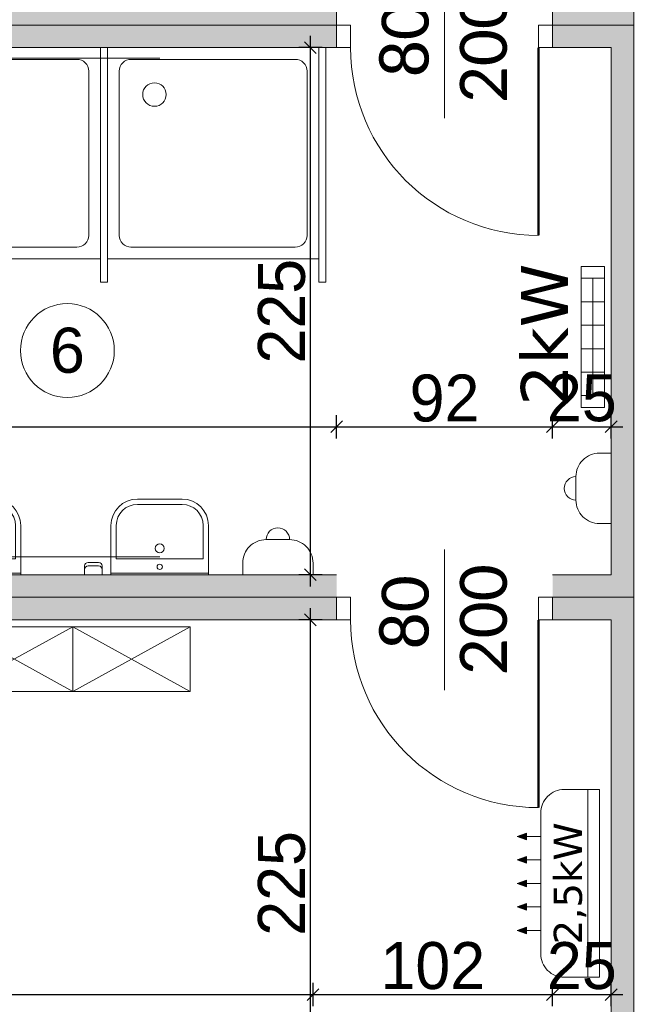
# Model space of a CAD drawing. Header units: millimetres. Extents: x 1962 to 3194, y -795 to -219.
# Tile 150 of 256: x 2519.03 to 2521.63, y -536.13 to -531.94. Entities that reach past the tile are written whole.
import ezdxf

# ---------------------------------------------------------------- set-up
doc = ezdxf.new("R2010")
doc.units = ezdxf.units.MM
doc.layers.get('0').update_dxf_attribs({"lineweight": 5})
doc.layers.get('Defpoints').update_dxf_attribs({"lineweight": 9})
for name, color, linetype, lineweight in [('A_hatch nawierzchnia', 253, 'Continuous', 9), ('A_obiekty kontenery', 152, 'Continuous', 9), ('A_wymiary detale', 82, 'Continuous', 9), ('A_wyposażenie armatura sanitarna', 132, 'Continuous', 9), ('A_wyposażenie grzejniki elektr.', 22, 'Continuous', 9), ('A_wyposażenie kanalizacja', 32, 'Continuous', 9), ('A_wyposażenie meble', 123, 'Continuous', 9), ('A_wyposażenie przegrody wew.', 143, 'Continuous', 9), ('A_wyposażenie stolarka', 16, 'Continuous', 9), ('A_wyposażenie wentylacja i klimatyzacja', 95, 'Continuous', 9)]:
    doc.layers.add(name, color=color, linetype=linetype, lineweight=lineweight)
doc.styles.get("Standard").update_dxf_attribs({"font": 'arial.ttf'})
doc.styles.add('wymiary pzt', font='txt')
doc.dimstyles.new('wymiary detale', dxfattribs={"dimtxt": 0.2, "dimasz": 0.05, "dimexe": 0.05, "dimexo": 0, "dimgap": 0.02, "dimtad": 1, "dimdec": 0, "dimlfac": 100, "dimzin": 0, "dimtxsty": 'wymiary pzt', "dimblk": 'OBLIQUE', "dimcen": 0.1, "dimdle": 0.05, "dimadec": 1, "dimazin": 0, "dimtfac": 1, "dimtmove": 0, "dimatfit": 3, "dimfxl": 0, "dimarcsym": 0})

# ---------------------------------------------------------------- blocks, each defined once
blk = doc.blocks.new('zw$9861')
at = {"layer": 'A_wyposażenie grzejniki elektr.'}
for p, q in [((-0.1, 0.25), (0, 0.25)), ((-0.05, 0.25), (-0.05, -0.25)), ((-0.1, 0.15), (0, 0.15)), ((-0.1, 0.05), (0, 0.05)), ((-0.1, -0.05), (0, -0.05)), ((-0.1, -0.15), (0, -0.15)), ((-0.1, -0.25), (0, -0.25))]:
    blk.add_line(p, q, dxfattribs=at)
blk.add_lwpolyline([(-0.1, -0.3), (0, -0.3), (0, 0.3), (-0.1, 0.3)], close=True, dxfattribs=at)
at = {"layer": 'A_wyposażenie grzejniki elektr.', "insert": (-0.2565, 0.01), "char_height": 0.2, "width": 0.872235, "attachment_point": 5, "rotation": 90, "style": 'wymiary pzt'}
blk.add_mtext('{\\fVerdana|b0|i0|c238|p34;2kW}', dxfattribs=at)
blk = doc.blocks.new('zw$9A54')
at = {"layer": 'A_wyposażenie stolarka'}
blk.add_line((-0.46, -0.3), (-0.46, 0.3), dxfattribs=at)
for points in [[(-0.92, 0), (-0.86, 0), (-0.86, 0.096), (-0.92, 0.096)], [(-0.06, 0), (0, 0), (0, 0.096), (-0.06, 0.096)]]:
    blk.add_lwpolyline(points, close=True, dxfattribs=at)
at = {"layer": 'A_wyposażenie stolarka', "const_width": 0.01}
blk.add_lwpolyline([(-0.06, 0), (-0.06, -0.8)], dxfattribs=at)
at = {"layer": 'A_wyposażenie stolarka'}
blk.add_arc((-0.06, 0), 0.8, 180, 270, dxfattribs=at)
at = {"layer": 'A_wyposażenie stolarka', "insert": (-0.46, 0), "char_height": 0.2, "width": 0.488349, "attachment_point": 5, "rotation": 90, "style": 'wymiary pzt'}
blk.add_mtext('{\\fCalibri|b0|i0|c238|p34;\\W0.90929; }{\\fCalibri|b0|i0|c238|p34;80}\\P{\\fCalibri|b0|i0|c238|p34;200}', dxfattribs=at)
blk = doc.blocks.new('zw$281D')
at = {"layer": 'A_wyposażenie armatura sanitarna'}
for p, q in [((-0.3203, -0.0375), (-0.3203, 0)), ((-0.3203, 0), (-0.2453, 0)), ((-0.2453, -0.0375), (-0.2453, 0)), ((0.2078, 0), (-0.2078, 0)), ((-0.2078, -0.21), (-0.2078, 0)), ((0.2078, -0.21), (0.2078, 0)), ((-0.3053, -0.0375), (-0.2603, -0.0375)), ((0.2078, -0.0075), (-0.2078, -0.0075)), ((-0.3053, -0.0525), (-0.2603, -0.0525)), ((0.1853, -0.0675), (-0.1853, -0.0675)), ((-0.1853, -0.21), (-0.1853, -0.0675)), ((0.1853, -0.21), (0.1853, -0.0675)), ((0.0953, -0.3), (-0.0953, -0.3)), ((0.0953, -0.3225), (-0.0953, -0.3225))]:
    blk.add_line(p, q, dxfattribs=at)
for centre, radius in [((0, -0.0338), 0.0112), ((0, -0.1125), 0.0188)]:
    blk.add_circle(centre, radius, dxfattribs=at)
for centre, radius, start, end in [((-0.3053, -0.0225), 0.015, 180, 270), ((-0.3053, -0.0375), 0.015, 180, 270), ((-0.2603, -0.0225), 0.015, 270, 0), ((-0.2603, -0.0375), 0.015, 270, 0), ((-0.0953, -0.21), 0.1125, 180, 270), ((-0.0953, -0.21), 0.09, 180, 270), ((0.0953, -0.21), 0.1125, 270, 0), ((0.0953, -0.21), 0.09, 270, 0)]:
    blk.add_arc(centre, radius, start, end, dxfattribs=at)
blk = doc.blocks.new('zw$496D')
at = {"layer": 'A_wyposażenie armatura sanitarna'}
blk.add_lwpolyline([(0, -0.9), (0.9, -0.9), (0.9, 0), (0, 0)], close=True, dxfattribs=at)
blk.add_lwpolyline([(0.1, -0.85), (0.8, -0.85, 0.414214), (0.85, -0.8), (0.85, -0.1, 0.414214), (0.8, -0.05), (0.1, -0.05, 0.414214), (0.05, -0.1), (0.05, -0.8, 0.414214)], format="xyb", close=True, dxfattribs=at)
blk.add_circle((0.2, -0.2), 0.05, dxfattribs=at)
blk = doc.blocks.new('zw$184B')
at = {"layer": 'A_wyposażenie armatura sanitarna'}
blk.add_lwpolyline([(-0.05, -0.15), (0.05, -0.15, 0.414214), (0.15, -0.05), (0.15, 0), (-0.15, 0), (-0.15, -0.05, 0.414214)], format="xyb", close=True, dxfattribs=at)
blk.add_arc((0, -0.15), 0.05, 180, 0, dxfattribs=at)
blk = doc.blocks.new('zw$3A12')
at = {"layer": 'A_wyposażenie wentylacja i klimatyzacja'}
h = blk.add_hatch(color=256, dxfattribs=at)
h.dxf.hatch_style = 1
h.paths.add_polyline_path([(-0.2142, 0.3114), (-0.2, 0.3114), (-0.1858, 0.3114), (-0.2, 0.35)])
h = blk.add_hatch(color=256, dxfattribs=at)
h.dxf.hatch_style = 1
h.paths.add_polyline_path([(-0.1142, 0.3114), (-0.1, 0.3114), (-0.0858, 0.3114), (-0.1, 0.35)])
h = blk.add_hatch(color=256, dxfattribs=at)
h.dxf.hatch_style = 1
h.paths.add_polyline_path([(-0.0142, 0.3114), (0, 0.3114), (0.0142, 0.3114), (0, 0.35)])
h = blk.add_hatch(color=256, dxfattribs=at)
h.dxf.hatch_style = 1
h.paths.add_polyline_path([(0.0858, 0.3114), (0.1, 0.3114), (0.1142, 0.3114), (0.1, 0.35)])
h = blk.add_hatch(color=256, dxfattribs=at)
h.dxf.hatch_style = 1
h.paths.add_polyline_path([(0.1858, 0.3114), (0.2, 0.3114), (0.2142, 0.3114), (0.2, 0.35)])
for p, q in [((-0.2, 0.25), (-0.2, 0.3114)), ((-0.1, 0.25), (-0.1, 0.3114)), ((0, 0.25), (0, 0.3114)), ((0.1, 0.25), (0.1, 0.3114)), ((0.2, 0.25), (0.2, 0.3114)), ((-0.4, 0.05), (0.4, 0.05))]:
    blk.add_line(p, q, dxfattribs=at)
for points in [[(-0.2, 0.35), (-0.2142, 0.3114), (-0.2, 0.3114)], [(-0.2, 0.35), (-0.1858, 0.3114), (-0.2, 0.3114)], [(-0.1, 0.35), (-0.1142, 0.3114), (-0.1, 0.3114)], [(-0.1, 0.35), (-0.0858, 0.3114), (-0.1, 0.3114)], [(0, 0.35), (-0.0142, 0.3114), (0, 0.3114)], [(0, 0.35), (0.0142, 0.3114), (0, 0.3114)], [(0.1, 0.35), (0.0858, 0.3114), (0.1, 0.3114)], [(0.1, 0.35), (0.1142, 0.3114), (0.1, 0.3114)], [(0.2, 0.35), (0.1858, 0.3114), (0.2, 0.3114)], [(0.2, 0.35), (0.2142, 0.3114), (0.2, 0.3114)]]:
    blk.add_lwpolyline(points, dxfattribs=at)
blk.add_lwpolyline([(-0.4, 0), (0.4, 0), (0.4, 0.15, 0.414214), (0.3, 0.25), (-0.3, 0.25, 0.414214), (-0.4, 0.15)], format="xyb", close=True, dxfattribs=at)
at = {"layer": 'A_wyposażenie wentylacja i klimatyzacja', "insert": (0, 0.125), "char_height": 0.12, "width": 0.8, "attachment_point": 5, "style": 'wymiary pzt'}
blk.add_mtext('{\\fVerdana|b0|i0|c238|p34;2,5kW}', dxfattribs=at)
blk = doc.blocks.new('zw$D077')
at = {"layer": 'A_hatch nawierzchnia'}
blk.add_line((0, 0.275), (-0.5, 0.275), dxfattribs=at)
at = {"layer": 'A_wyposażenie meble'}
for p, q in [((-0.5, 0.275), (0, 0)), ((0, 0.275), (-0.5, 0))]:
    blk.add_line(p, q, dxfattribs=at)
blk.add_lwpolyline([(-0.5, 0), (0, 0), (0, 0.275), (-0.5, 0.275)], close=True, dxfattribs=at)
blk = doc.blocks.new('zw$EC30')
at = {"layer": 'A_hatch nawierzchnia'}
h = blk.add_hatch(color=256, dxfattribs=at)
h.dxf.hatch_style = 1
h.paths.add_polyline_path([(-12.256, -2.578), (-12.256, -5.016), (-7.464, -5.016), (-7.464, -4.92), (-12.16, -4.92), (-12.16, -2.674), (-6.294, -2.674), (-6.294, -4.92), (-6.544, -4.92), (-6.544, -5.016), (-6.198, -5.016), (-6.198, -2.578)])
h = blk.add_hatch(color=256, dxfattribs=at)
h.dxf.hatch_style = 1
h.paths.add_polyline_path([(-12.256, -5.016), (-12.256, -6.57), (-12.16, -6.57), (-12.16, -5.112), (-7.464, -5.112), (-7.464, -5.016)])
h = blk.add_hatch(color=256, dxfattribs=at)
h.dxf.hatch_style = 1
h.paths.add_polyline_path([(-6.544, -5.112), (-6.294, -5.112), (-6.294, -7.358), (-6.544, -7.358), (-6.544, -7.454), (-6.198, -7.454), (-6.198, -5.016), (-6.544, -5.016)])
h = blk.add_hatch(color=256, dxfattribs=at)
h.dxf.hatch_style = 1
h.paths.add_polyline_path([(-12.256, -7.454), (-7.464, -7.454), (-7.464, -7.358), (-12.16, -7.358), (-12.16, -7.15), (-12.256, -7.15)])
h = blk.add_hatch(color=256, dxfattribs=at)
h.dxf.hatch_style = 1
h.paths.add_polyline_path([(-12.256, -7.454), (-12.256, -7.758), (-12.16, -7.758), (-12.16, -7.55), (-7.464, -7.55), (-7.464, -7.454)])
h = blk.add_hatch(color=256, dxfattribs=at)
h.dxf.hatch_style = 1
h.paths.add_polyline_path([(-6.544, -7.55), (-6.294, -7.55), (-6.294, -9.796), (-6.544, -9.796), (-6.544, -9.892), (-6.198, -9.892), (-6.198, -7.454), (-6.544, -7.454)])
at = {"layer": 'A_obiekty kontenery'}
for p, q in [((-7.464, -4.92), (-7.464, -5.112)), ((-6.544, -4.92), (-6.544, -5.112)), ((-7.464, -7.454), (-7.464, -7.55)), ((-6.544, -7.454), (-6.544, -7.55))]:
    blk.add_line(p, q, dxfattribs=at)
for points in [[(-6.198, -2.578), (-12.256, -2.578), (-12.256, -5.016), (-7.464, -5.016)], [(-6.544, -5.016), (-6.198, -5.016), (-6.198, -2.578)], [(-7.464, -5.016), (-12.256, -5.016), (-12.256, -7.454), (-7.464, -7.454)], [(-6.544, -7.454), (-6.198, -7.454), (-6.198, -5.016), (-6.544, -5.016)], [(-7.464, -5.112), (-12.16, -5.112), (-12.16, -7.358), (-7.464, -7.358)], [(-6.544, -7.358), (-6.294, -7.358), (-6.294, -5.112), (-6.544, -5.112)], [(-7.464, -7.454), (-12.256, -7.454), (-12.256, -9.892), (-7.564, -9.892)], [(-6.544, -9.892), (-6.198, -9.892), (-6.198, -7.454), (-6.544, -7.454)], [(-7.464, -7.55), (-12.16, -7.55), (-12.16, -9.796), (-7.564, -9.796)], [(-6.544, -9.796), (-6.294, -9.796), (-6.294, -7.55), (-6.544, -7.55)]]:
    blk.add_lwpolyline(points, dxfattribs=at)
at = {"layer": 'A_wyposażenie kanalizacja'}
for p, q in [((-8.2175, -5.157), (-12.316, -5.157)), ((-8.2175, -7.282), (-12.261, -7.282))]:
    blk.add_line(p, q, dxfattribs=at)
at = {"layer": 'A_wyposażenie przegrody wew.'}
for points in [[(-8.47, -6.112), (-8.44, -6.112), (-8.44, -5.112), (-8.47, -5.112)], [(-7.54, -6.112), (-7.51, -6.112), (-7.51, -5.112), (-7.54, -5.112)]]:
    blk.add_lwpolyline(points, close=True, dxfattribs=at)
at = {"layer": 'A_wyposażenie armatura sanitarna'}
for p in [(-9.37, -5.112), (-8.44, -5.112)]:
    blk.add_blockref('zw$496D', p, dxfattribs=at)
for p, rotation in [((-6.294, -6.9899), 270), ((-7.7141, -7.358), 180)]:
    blk.add_blockref('zw$184B', p, dxfattribs=dict(at, rotation=rotation))
at = {"layer": 'A_wyposażenie armatura sanitarna', "xscale": -1, "rotation": 180}
for p in [(-9.0175, -7.358), (-8.2175, -7.358)]:
    blk.add_blockref('zw$281D', p, dxfattribs=at)
at = {"layer": 'A_wyposażenie grzejniki elektr.'}
blk.add_blockref('zw$9861', (-6.322, -6.3447), dxfattribs=at)
at = {"layer": 'A_wyposażenie meble', "xscale": -1, "rotation": 180}
for p in [(-8.5883, -7.5796), (-8.0883, -7.5796)]:
    blk.add_blockref('zw$D077', p, dxfattribs=at)
at = {"layer": 'A_wyposażenie stolarka'}
for p in [(-6.544, -5.112), (-6.544, -7.55)]:
    blk.add_blockref('zw$9A54', p, dxfattribs=at)
at = {"layer": 'A_wyposażenie wentylacja i klimatyzacja', "rotation": 90}
blk.add_blockref('zw$3A12', (-6.344, -8.673), dxfattribs=at)
blk = doc.blocks.new('_Oblique')
at = {"color": 0, "linetype": 'ByBlock', "lineweight": -2}
blk.add_line((-0.5, -0.5), (0.5, 0.5), dxfattribs=at)
blk = doc.blocks.new('*D855')
at = {"layer": 'A_wymiary detale', "color": 0, "lineweight": -2}
for p, q in [((2520.2728, -536.7906), (2520.2728, -534.4446)), ((2520.3228, -534.4946), (2520.2228, -534.4946)), ((2520.3228, -536.7406), (2520.2228, -536.7406))]:
    blk.add_line(p, q, dxfattribs=at)
at = {"layer": 'Defpoints', "color": 0}
for p in [(2520.2728, -534.4946), (2521.5543, -534.4946), (2521.5543, -536.7406)]:
    blk.add_point(p, dxfattribs=at)
at = {"layer": 'A_wymiary detale', "color": 0, "lineweight": -2, "xscale": 0.05, "yscale": 0.05, "zscale": 0.05}
for p, rotation in [((2520.2728, -534.4946), 90), ((2520.2728, -536.7406), 270)]:
    blk.add_blockref('_Oblique', p, dxfattribs=dict(at, rotation=rotation))
at = {"layer": 'A_wymiary detale', "color": 0, "insert": (2520.1507, -535.6176), "char_height": 0.2, "attachment_point": 5, "rotation": 90, "style": 'wymiary pzt'}
blk.add_mtext('225', dxfattribs=at)
blk = doc.blocks.new('*D856')
at = {"layer": 'A_wymiary detale', "color": 0, "lineweight": -2}
for p, q in [((2520.2728, -534.3526), (2520.2728, -532.0066)), ((2520.3228, -532.0566), (2520.2228, -532.0566)), ((2520.3228, -534.3026), (2520.2228, -534.3026))]:
    blk.add_line(p, q, dxfattribs=at)
at = {"layer": 'Defpoints', "color": 0}
for p in [(2520.2728, -532.0566), (2521.5543, -532.0566), (2521.5543, -534.3026)]:
    blk.add_point(p, dxfattribs=at)
at = {"layer": 'A_wymiary detale', "color": 0, "lineweight": -2, "xscale": 0.05, "yscale": 0.05, "zscale": 0.05}
for p, rotation in [((2520.2728, -532.0566), 90), ((2520.2728, -534.3026), 270)]:
    blk.add_blockref('_Oblique', p, dxfattribs=dict(at, rotation=rotation))
at = {"layer": 'A_wymiary detale', "color": 0, "insert": (2520.1507, -533.1796), "char_height": 0.2, "attachment_point": 5, "rotation": 90, "style": 'wymiary pzt'}
blk.add_mtext('225', dxfattribs=at)
blk = doc.blocks.new('*D943')
at = {"layer": 'A_wymiary detale', "color": 0, "lineweight": -2}
for p, q in [((2515.6883, -536.1411), (2515.6883, -536.0411)), ((2520.2843, -536.1411), (2520.2843, -536.0411)), ((2515.6383, -536.0911), (2520.3343, -536.0911))]:
    blk.add_line(p, q, dxfattribs=at)
at = {"layer": 'Defpoints', "color": 0}
for p in [(2520.2843, -536.0911), (2515.6883, -536.7406), (2520.2843, -536.7406)]:
    blk.add_point(p, dxfattribs=at)
at = {"layer": 'A_wymiary detale', "color": 0, "lineweight": -2, "xscale": 0.05, "yscale": 0.05, "zscale": 0.05, "rotation": 180}
blk.add_blockref('_Oblique', (2515.6883, -536.0911), dxfattribs=at)
at = {"layer": 'A_wymiary detale', "color": 0, "lineweight": -2, "xscale": 0.05, "yscale": 0.05, "zscale": 0.05}
blk.add_blockref('_Oblique', (2520.2843, -536.0911), dxfattribs=at)
at = {"layer": 'A_wymiary detale', "color": 0, "insert": (2517.9863, -535.969), "char_height": 0.2, "attachment_point": 5, "style": 'wymiary pzt'}
blk.add_mtext('460', dxfattribs=at)
blk = doc.blocks.new('*D944')
at = {"layer": 'A_wymiary detale', "color": 0, "lineweight": -2}
for p, q in [((2520.2843, -536.1411), (2520.2843, -536.0411)), ((2521.3043, -536.1411), (2521.3043, -536.0411)), ((2520.2343, -536.0911), (2521.3543, -536.0911))]:
    blk.add_line(p, q, dxfattribs=at)
at = {"layer": 'Defpoints', "color": 0}
for p in [(2521.3043, -536.0911), (2520.2843, -536.7406), (2521.3043, -536.7406)]:
    blk.add_point(p, dxfattribs=at)
at = {"layer": 'A_wymiary detale', "color": 0, "lineweight": -2, "xscale": 0.05, "yscale": 0.05, "zscale": 0.05, "rotation": 180}
blk.add_blockref('_Oblique', (2520.2843, -536.0911), dxfattribs=at)
at = {"layer": 'A_wymiary detale', "color": 0, "lineweight": -2, "xscale": 0.05, "yscale": 0.05, "zscale": 0.05}
blk.add_blockref('_Oblique', (2521.3043, -536.0911), dxfattribs=at)
at = {"layer": 'A_wymiary detale', "color": 0, "insert": (2520.7943, -535.969), "char_height": 0.2, "attachment_point": 5, "style": 'wymiary pzt'}
blk.add_mtext('102', dxfattribs=at)
blk = doc.blocks.new('*D945')
at = {"layer": 'A_wymiary detale', "color": 0, "lineweight": -2}
for p, q in [((2521.3043, -536.1411), (2521.3043, -536.0411)), ((2521.5543, -536.1411), (2521.5543, -536.0411)), ((2521.2543, -536.0911), (2521.6043, -536.0911))]:
    blk.add_line(p, q, dxfattribs=at)
at = {"layer": 'Defpoints', "color": 0}
for p in [(2521.5543, -536.0911), (2521.3043, -536.7406), (2521.5543, -536.7406)]:
    blk.add_point(p, dxfattribs=at)
at = {"layer": 'A_wymiary detale', "color": 0, "lineweight": -2, "xscale": 0.05, "yscale": 0.05, "zscale": 0.05, "rotation": 180}
blk.add_blockref('_Oblique', (2521.3043, -536.0911), dxfattribs=at)
at = {"layer": 'A_wymiary detale', "color": 0, "lineweight": -2, "xscale": 0.05, "yscale": 0.05, "zscale": 0.05}
blk.add_blockref('_Oblique', (2521.5543, -536.0911), dxfattribs=at)
at = {"layer": 'A_wymiary detale', "color": 0, "insert": (2521.4293, -535.969), "char_height": 0.2, "attachment_point": 5, "style": 'wymiary pzt'}
blk.add_mtext('25', dxfattribs=at)
blk = doc.blocks.new('*D946')
at = {"layer": 'A_wymiary detale', "color": 0, "lineweight": -2}
for p, q in [((2515.6883, -533.7219), (2515.6883, -533.6219)), ((2520.3843, -533.7219), (2520.3843, -533.6219)), ((2515.6383, -533.6719), (2520.4343, -533.6719))]:
    blk.add_line(p, q, dxfattribs=at)
at = {"layer": 'Defpoints', "color": 0}
for p in [(2520.3843, -533.6719), (2515.6883, -534.3026), (2520.3843, -534.3026)]:
    blk.add_point(p, dxfattribs=at)
at = {"layer": 'A_wymiary detale', "color": 0, "lineweight": -2, "xscale": 0.05, "yscale": 0.05, "zscale": 0.05, "rotation": 180}
blk.add_blockref('_Oblique', (2515.6883, -533.6719), dxfattribs=at)
at = {"layer": 'A_wymiary detale', "color": 0, "lineweight": -2, "xscale": 0.05, "yscale": 0.05, "zscale": 0.05}
blk.add_blockref('_Oblique', (2520.3843, -533.6719), dxfattribs=at)
at = {"layer": 'A_wymiary detale', "color": 0, "insert": (2518.0363, -533.5499), "char_height": 0.2, "attachment_point": 5, "style": 'wymiary pzt'}
blk.add_mtext('470', dxfattribs=at)
blk = doc.blocks.new('*D947')
at = {"layer": 'A_wymiary detale', "color": 0, "lineweight": -2}
for p, q in [((2520.3843, -533.7219), (2520.3843, -533.6219)), ((2521.3043, -533.7219), (2521.3043, -533.6219)), ((2520.3343, -533.6719), (2521.3543, -533.6719))]:
    blk.add_line(p, q, dxfattribs=at)
at = {"layer": 'Defpoints', "color": 0}
for p in [(2521.3043, -533.6719), (2520.3843, -534.3026), (2521.3043, -534.3026)]:
    blk.add_point(p, dxfattribs=at)
at = {"layer": 'A_wymiary detale', "color": 0, "lineweight": -2, "xscale": 0.05, "yscale": 0.05, "zscale": 0.05, "rotation": 180}
blk.add_blockref('_Oblique', (2520.3843, -533.6719), dxfattribs=at)
at = {"layer": 'A_wymiary detale', "color": 0, "lineweight": -2, "xscale": 0.05, "yscale": 0.05, "zscale": 0.05}
blk.add_blockref('_Oblique', (2521.3043, -533.6719), dxfattribs=at)
at = {"layer": 'A_wymiary detale', "color": 0, "insert": (2520.8443, -533.5509), "char_height": 0.2, "attachment_point": 5, "style": 'wymiary pzt'}
blk.add_mtext('92', dxfattribs=at)
blk = doc.blocks.new('*D948')
at = {"layer": 'A_wymiary detale', "color": 0, "lineweight": -2}
for p, q in [((2521.3043, -533.7219), (2521.3043, -533.6219)), ((2521.5543, -533.7219), (2521.5543, -533.6219)), ((2521.2543, -533.6719), (2521.6043, -533.6719))]:
    blk.add_line(p, q, dxfattribs=at)
at = {"layer": 'Defpoints', "color": 0}
for p in [(2521.5543, -533.6719), (2521.3043, -534.3026), (2521.5543, -534.3026)]:
    blk.add_point(p, dxfattribs=at)
at = {"layer": 'A_wymiary detale', "color": 0, "lineweight": -2, "xscale": 0.05, "yscale": 0.05, "zscale": 0.05, "rotation": 180}
blk.add_blockref('_Oblique', (2521.3043, -533.6719), dxfattribs=at)
at = {"layer": 'A_wymiary detale', "color": 0, "lineweight": -2, "xscale": 0.05, "yscale": 0.05, "zscale": 0.05}
blk.add_blockref('_Oblique', (2521.5543, -533.6719), dxfattribs=at)
at = {"layer": 'A_wymiary detale', "color": 0, "insert": (2521.4293, -533.5499), "char_height": 0.2, "attachment_point": 5, "style": 'wymiary pzt'}
blk.add_mtext('25', dxfattribs=at)

msp = doc.modelspace()

# ---------------------------------------------------------------- linework, layer by layer
at = {"layer": 'A_wymiary detale'}
msp.add_circle((2519.2373, -533.3473), 0.2, dxfattribs=at)

# ---------------------------------------------------------------- block references
msp.add_blockref('zw$EC30', (2527.8483, -526.9446))

# ---------------------------------------------------------------- texts
at = {"layer": 'A_wymiary detale', "insert": (2519.2373, -533.3473), "char_height": 0.192, "width": 0.43823, "attachment_point": 5}
msp.add_mtext('6', dxfattribs=at)

# ---------------------------------------------------------------- dimensions: what is measured, and where the dimension line sits
at = {"layer": 'A_wymiary detale'}
for p1, p2, distance, picture, middle in [((2521.5543, -534.3026), (2521.5543, -532.0566), 1.2815, '*D856', (2520.1507, -533.1796)), ((2515.6883, -534.3026), (2520.3843, -534.3026), 0.6307, '*D946', (2518.0363, -533.5499)), ((2521.5543, -536.7406), (2521.5543, -534.4946), 1.2815, '*D855', (2520.1507, -535.6176)), ((2515.6883, -536.7406), (2520.2843, -536.7406), 0.6496, '*D943', (2517.9863, -535.969))]:
    dim = msp.add_aligned_dim(p1=p1, p2=p2, distance=distance, dimstyle='wymiary detale', dxfattribs=at)
    dim.commit()
    dim.dimension.update_dxf_attribs({"geometry": picture, "text_midpoint": middle})
for base, p1, p2, picture, middle in [((2521.3043, -533.6719), (2520.3843, -534.3026), (2521.3043, -534.3026), '*D947', (2520.8443, -533.5509)), ((2521.5543, -533.6719), (2521.3043, -534.3026), (2521.5543, -534.3026), '*D948', (2521.4293, -533.5499)), ((2521.3043, -536.0911), (2520.2843, -536.7406), (2521.3043, -536.7406), '*D944', (2520.7943, -535.969)), ((2521.5543, -536.0911), (2521.3043, -536.7406), (2521.5543, -536.7406), '*D945', (2521.4293, -535.969))]:
    dim = msp.add_linear_dim(base=base, p1=p1, p2=p2, dimstyle='wymiary detale', override={"dimtmove": 1}, dxfattribs=at)
    dim.commit()
    dim.dimension.update_dxf_attribs({"geometry": picture, "text_midpoint": middle})

doc.saveas('drawing.dxf')
